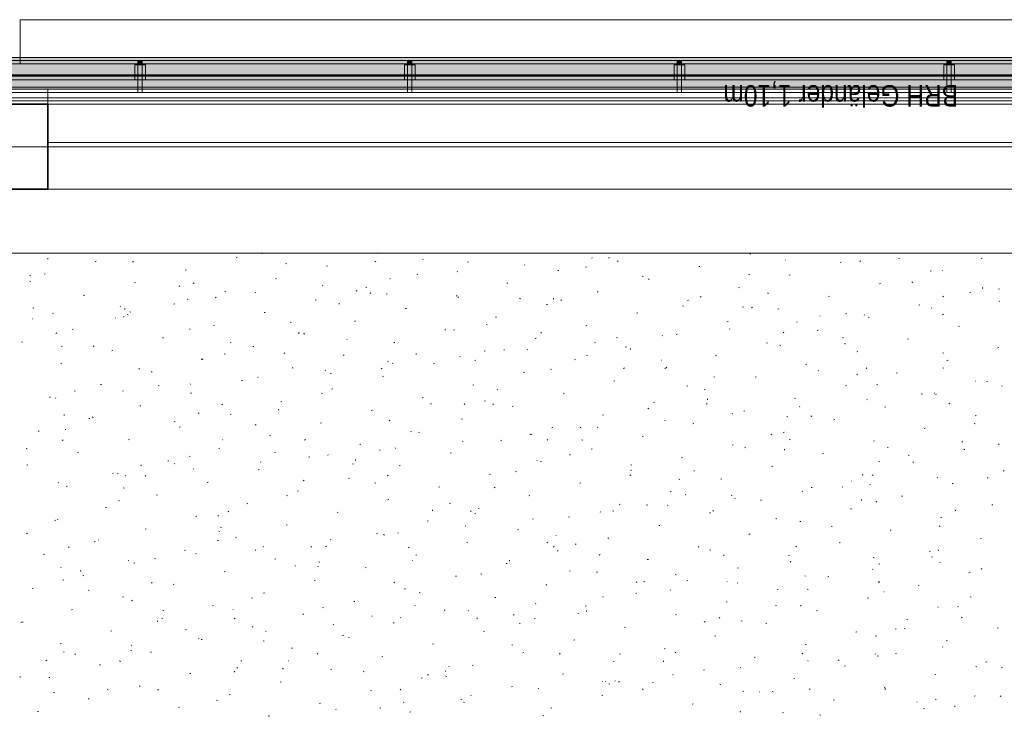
# Model space of a CAD drawing. Extents: x -743 to 300, y 62 to 1112.
# Tile 110 of 179: x -455 to -363, y 946 to 1012. Entities that reach past the tile are written whole.
import ezdxf
from ezdxf.lldxf.tags import DXFTag

# ---------------------------------------------------------------- set-up
doc = ezdxf.new("R2010")
doc.units = 0
doc.layers.get('0').update_dxf_attribs({"lineweight": 13})
for name, color, linetype, lineweight, true_color in [('30 -33 Aussenwände- 3 Aussenstützen', 7, 'Continuous', 50, 0x0000dd), ('30 -33 Aussenwände- 7 Fassade_ Elemente', 7, 'Continuous', 9, 0x00aacc), ('30 -34 Innenwände- 6 Elemente', 7, 'Continuous', 9, 0xff6633), ('30 -35 Decken- 1 Konstruktion-Träger- Stahlbeton', 7, 'Continuous', 13, 0x33aa00), ('30 -36 Dächer- 3 Dachbeläge', 7, 'Continuous', 15, 0x9999ff), ('30 -36 Dächer- 4 Dachbekleidungen', 7, 'Continuous', 9, 0xccccff), ('60- 61 allgemeine Ausstattung- 4 Terrassen', 9, 'Continuous', 9, 0x808080), ('70 -72 Beschriftung- 1 Beschriftung allgemein', 7, 'Continuous', 9, 0xff6633)]:
    doc.layers.add(name, color=color, linetype=linetype, lineweight=lineweight, true_color=true_color)
doc.layers.add('40 -41 Abwasser_Wasser_Gas- 2 Wasser-1', color=7, linetype='Continuous', lineweight=15)
doc.layers.add('70 -71 Achsen- 1 Gebäudeachsen', color=7, linetype='STRICHPUNKT2-A06CPV7LL0', lineweight=18)
doc.styles.get("Standard").update_dxf_attribs({"font": 'ARIALN.TTF'})
tags = doc.linetypes.add('grob-A06CPV7GL0', pattern=[14, 3, -8, 3]).pattern_tags.tags
tags[8:9] = [DXFTag(74, 4), DXFTag(75, 0), DXFTag(340, '0'), DXFTag(46, 0.0), DXFTag(50, 0.0), DXFTag(44, 0.0), DXFTag(45, 0.0)]
tags[6:7] = [DXFTag(74, 4), DXFTag(75, 0), DXFTag(340, '0'), DXFTag(46, 0.0), DXFTag(50, 0.0), DXFTag(44, 0.0), DXFTag(45, 0.0)]
tags[4:5] = [DXFTag(74, 4), DXFTag(75, 0), DXFTag(340, '0'), DXFTag(46, 0.0), DXFTag(50, 0.0), DXFTag(44, 0.0), DXFTag(45, 0.0)]
tags = doc.linetypes.add('STRICHPUNKT2-A06CPV7LL0', pattern=[12.7, 6.35, -3.175, 0, -3.175]).pattern_tags.tags
tags[10:11] = [DXFTag(74, 4), DXFTag(75, 0), DXFTag(340, '0'), DXFTag(46, 0.0), DXFTag(50, 0.0), DXFTag(44, 0.0), DXFTag(45, 0.0)]
tags[8:9] = [DXFTag(74, 4), DXFTag(75, 0), DXFTag(340, '0'), DXFTag(46, 0.0), DXFTag(50, 0.0), DXFTag(44, 0.0), DXFTag(45, 0.0)]
tags[6:7] = [DXFTag(74, 4), DXFTag(75, 0), DXFTag(340, '0'), DXFTag(46, 0.0), DXFTag(50, 0.0), DXFTag(44, 0.0), DXFTag(45, 0.0)]
tags[4:5] = [DXFTag(74, 4), DXFTag(75, 0), DXFTag(340, '0'), DXFTag(46, 0.0), DXFTag(50, 0.0), DXFTag(44, 0.0), DXFTag(45, 0.0)]

# ---------------------------------------------------------------- blocks, each defined once
blk = doc.blocks.new('Referenz-A06CPV7ML0')
at = {"layer": '30 -33 Aussenwände- 3 Aussenstützen', "color": 0, "linetype": 'Continuous', "lineweight": 35, "ltscale": 0.35}
for p, q in [((-452.852, 1003.912), (-460.852, 1003.912)), ((-452.852, 995.912), (-452.852, 1003.912)), ((-460.852, 995.912), (-452.852, 995.912))]:
    blk.add_line(p, q, dxfattribs=at)
at = {"layer": '30 -33 Aussenwände- 7 Fassade_ Elemente', "color": 0, "linetype": 'Continuous', "ltscale": 0.13}
for p, q in [((-455.452, 1011.852), (-306.252, 1011.852)), ((-455.452, 1008.312), (-455.452, 1011.852)), ((-455.452, 1011.852), (-306.252, 1011.852)), ((-455.452, 1007.712), (-455.452, 1011.852)), ((-306.252, 1008.312), (-455.452, 1008.312)), ((-601.052, 1007.712), (76.456, 1007.712)), ((-306.252, 1007.712), (-455.452, 1007.712))]:
    blk.add_line(p, q, dxfattribs=at)
at = {"layer": '30 -34 Innenwände- 6 Elemente', "color": 0, "linetype": 'Continuous', "ltscale": 0.13}
for p, q in [((76.456, 1007.712), (-601.052, 1007.712)), ((-601.052, 1005.512), (76.456, 1005.512)), ((76.456, 1004.512), (-601.052, 1004.512)), ((-601.052, 1003.912), (76.456, 1003.912))]:
    blk.add_line(p, q, dxfattribs=at)
at = {"layer": '30 -35 Decken- 1 Konstruktion-Träger- Stahlbeton', "color": 0, "linetype": 'grob-A06CPV7GL0', "lineweight": -2, "ltscale": 0.13}
for p, q in [((-452.852, 1003.912), (-308.852, 1003.912)), ((-452.852, 1000.312), (-308.852, 1000.312))]:
    blk.add_line(p, q, dxfattribs=at)
at = {"layer": '30 -35 Decken- 1 Konstruktion-Träger- Stahlbeton', "color": 0, "lineweight": 35}
blk.add_line((-452.852, 1003.912), (-452.852, 1000.312), dxfattribs=at)
at = {"layer": '30 -36 Dächer- 3 Dachbeläge', "color": 0, "linetype": 'Continuous', "ltscale": 0.15}
for p, q in [((76.456, 1008.312), (-600.452, 1008.312)), ((-600.452, 1005.312), (76.456, 1005.312))]:
    blk.add_line(p, q, dxfattribs=at)
at = {"layer": '30 -36 Dächer- 3 Dachbeläge', "color": 0, "lineweight": 9}
for p, q in [((-444.385, 1007.612), (-444.385, 1008.012)), ((-443.985, 1007.612), (-444.385, 1007.612)), ((-443.985, 1008.012), (-443.985, 1007.612)), ((-419.052, 1007.612), (-419.052, 1008.012)), ((-418.652, 1007.612), (-419.052, 1007.612)), ((-418.652, 1008.012), (-418.652, 1007.612)), ((-393.719, 1007.612), (-393.719, 1008.012)), ((-393.319, 1007.612), (-393.719, 1007.612)), ((-393.319, 1008.012), (-393.319, 1007.612)), ((-368.385, 1007.612), (-368.385, 1008.012)), ((-367.985, 1007.612), (-368.385, 1007.612)), ((-367.985, 1008.012), (-367.985, 1007.612))]:
    blk.add_line(p, q, dxfattribs=at)
at = {"layer": '30 -36 Dächer- 3 Dachbeläge', "color": 0, "lineweight": 0}
for points in [[(-600.452, 1005.312), (-600.452, 1008.312), (76.456, 1006.984)], [(76.456, 1006.984), (-600.452, 1008.312), (76.456, 1008.312)], [(-444.385, 1007.612), (-443.985, 1007.612), (-444.385, 1008.012)], [(-444.385, 1008.012), (-443.985, 1007.612), (-443.985, 1008.012)], [(-419.052, 1007.612), (-418.652, 1007.612), (-419.052, 1008.012)], [(-419.052, 1008.012), (-418.652, 1007.612), (-418.652, 1008.012)], [(-393.719, 1007.612), (-393.319, 1007.612), (-393.719, 1008.012)], [(-393.719, 1008.012), (-393.319, 1007.612), (-393.319, 1008.012)], [(-368.385, 1007.612), (-367.985, 1007.612), (-368.385, 1008.012)], [(-368.385, 1008.012), (-367.985, 1007.612), (-367.985, 1008.012)], [(-600.452, 1005.312), (76.456, 1006.984), (76.456, 1005.312)]]:
    blk.add_solid(points, dxfattribs=at)
at = {"layer": '30 -36 Dächer- 4 Dachbekleidungen', "color": 0, "linetype": 'Continuous', "ltscale": 0.13}
for p, q in [((76.456, 1008.012), (-600.452, 1008.012)), ((-444.685, 1006.212), (-444.685, 1007.612)), ((-444.685, 1007.612), (-444.385, 1007.612)), ((-443.985, 1007.612), (-444.385, 1007.612)), ((-444.385, 1007.612), (-444.385, 1006.212)), ((-443.985, 1006.212), (-443.985, 1007.612)), ((-443.685, 1007.612), (-443.985, 1007.612)), ((-443.685, 1006.212), (-443.685, 1007.612)), ((-419.352, 1006.212), (-419.352, 1007.612)), ((-419.352, 1007.612), (-419.052, 1007.612)), ((-418.652, 1007.612), (-419.052, 1007.612)), ((-419.052, 1007.612), (-419.052, 1006.212)), ((-418.652, 1006.212), (-418.652, 1007.612)), ((-418.352, 1007.612), (-418.652, 1007.612)), ((-418.352, 1006.212), (-418.352, 1007.612)), ((-394.019, 1006.212), (-394.019, 1007.612)), ((-394.019, 1007.612), (-393.719, 1007.612)), ((-393.319, 1007.612), (-393.719, 1007.612)), ((-393.719, 1007.612), (-393.719, 1006.212)), ((-393.319, 1006.212), (-393.319, 1007.612)), ((-393.019, 1007.612), (-393.319, 1007.612)), ((-393.019, 1006.212), (-393.019, 1007.612)), ((-368.685, 1006.212), (-368.685, 1007.612)), ((-368.685, 1007.612), (-368.385, 1007.612)), ((-367.985, 1007.612), (-368.385, 1007.612)), ((-368.385, 1007.612), (-368.385, 1006.212)), ((-367.985, 1006.212), (-367.985, 1007.612)), ((-367.685, 1007.612), (-367.985, 1007.612)), ((-367.685, 1006.212), (-367.685, 1007.612)), ((-600.452, 1006.212), (76.456, 1006.212)), ((-444.385, 1005.012), (-444.385, 1006.212)), ((-443.985, 1006.212), (-443.985, 1005.012)), ((-419.052, 1005.012), (-419.052, 1006.212)), ((-418.652, 1006.212), (-418.652, 1005.012)), ((-393.719, 1005.012), (-393.719, 1006.212)), ((-393.319, 1006.212), (-393.319, 1005.012)), ((-368.385, 1005.012), (-368.385, 1006.212)), ((-367.985, 1006.212), (-367.985, 1005.012)), ((76.456, 1005.012), (-600.452, 1005.012)), ((-443.985, 1005.012), (-444.385, 1005.012)), ((-418.652, 1005.012), (-419.052, 1005.012)), ((-393.319, 1005.012), (-393.719, 1005.012)), ((-367.985, 1005.012), (-368.385, 1005.012)), ((-600.452, 1004.212), (76.456, 1004.212))]:
    blk.add_line(p, q, dxfattribs=at)
at = {"layer": '40 -41 Abwasser_Wasser_Gas- 2 Wasser-1', "color": 0, "linetype": 'Continuous', "lineweight": 9, "ltscale": 0.13}
for p, q in [((-596.912, 995.912), (76.456, 995.912)), ((76.456, 989.912), (-596.912, 989.912))]:
    blk.add_line(p, q, dxfattribs=at)
at = {"layer": '60- 61 allgemeine Ausstattung- 4 Terrassen', "color": 0, "linetype": 'grob-A06CPV7GL0', "lineweight": 50, "ltscale": 0.5}
blk.add_line((-601.052, 1006.612), (76.456, 1006.612), dxfattribs=at)
at = {"layer": '60- 61 allgemeine Ausstattung- 4 Terrassen', "color": 0}
for p, q in [((-452.852, 1005.312), (-308.852, 1005.312)), ((-452.852, 995.912), (-452.852, 1005.312)), ((-308.852, 995.912), (-452.852, 995.912)), ((-432.705, 989.834), (-432.713, 989.912)), ((-421.902, 989.885), (-421.806, 989.909)), ((-386.908, 989.832), (-386.813, 989.856)), ((-452.849, 989.344), (-452.858, 989.432)), ((-448.414, 989.127), (-448.318, 989.151)), ((-444.812, 989.125), (-444.884, 989.057)), ((-435.158, 989.506), (-435.062, 989.53)), ((-430.483, 988.945), (-430.388, 988.916)), ((-422.041, 989.149), (-422.113, 989.082)), ((-417.666, 989.351), (-417.574, 989.315)), ((-413.42, 989.074), (-413.325, 989.098)), ((-408.028, 988.786), (-408.061, 988.822)), ((-401.697, 989.435), (-401.73, 989.472)), ((-400.164, 989.453), (-400.069, 989.477)), ((-399.27, 989.173), (-399.342, 989.106)), ((-383.563, 989.251), (-383.518, 989.248)), ((-378.427, 989.021), (-378.332, 989.045)), ((-376.498, 989.197), (-376.57, 989.13)), ((-372.937, 989.423), (-372.843, 989.394)), ((-365.171, 989.4), (-365.075, 989.424)), ((-453.189, 987.937), (-453.093, 987.96)), ((-439.933, 988.316), (-439.837, 988.339)), ((-426.677, 988.695), (-426.581, 988.719)), ((-418.196, 987.883), (-418.1, 987.907)), ((-414.36, 988.136), (-414.393, 988.173)), ((-404.939, 988.262), (-404.844, 988.286)), ((-402.336, 988.633), (-402.245, 988.596)), ((-391.683, 988.642), (-391.588, 988.665)), ((-387.006, 987.915), (-386.915, 987.878)), ((-369.946, 988.209), (-369.851, 988.233)), ((-368.799, 988.277), (-368.755, 988.274)), ((-454.549, 987.267), (-454.455, 987.238)), ((-454.529, 987.819), (-454.437, 987.782)), ((-444.708, 987.125), (-444.612, 987.149)), ((-439.199, 987.101), (-439.108, 987.064)), ((-431.452, 987.504), (-431.356, 987.528)), ((-420.691, 987.487), (-420.724, 987.524)), ((-409.714, 987.072), (-409.619, 987.096)), ((-397.004, 987.745), (-396.91, 987.716)), ((-396.458, 987.451), (-396.363, 987.475)), ((-383.202, 987.83), (-383.107, 987.854)), ((-374.721, 987.019), (-374.626, 987.043)), ((-371.677, 987.197), (-371.586, 987.16)), ((-440.443, 986.841), (-440.524, 986.784)), ((-436.227, 986.314), (-436.131, 986.337)), ((-433.353, 986.188), (-433.386, 986.225)), ((-427.022, 986.838), (-427.055, 986.874)), ((-423.869, 986.383), (-423.778, 986.346)), ((-422.971, 986.693), (-422.875, 986.717)), ((-422.511, 986.172), (-422.592, 986.116)), ((-421.07, 986.067), (-420.976, 986.038)), ((-401.233, 986.261), (-401.138, 986.284)), ((-387.977, 986.64), (-387.882, 986.663)), ((-385.188, 986.084), (-385.197, 986.172)), ((-366.24, 986.207), (-366.145, 986.231)), ((-365.044, 986.574), (-365.053, 986.663)), ((-363.525, 986.545), (-363.431, 986.517)), ((-449.483, 985.935), (-449.387, 985.958)), ((-441.002, 985.123), (-440.906, 985.147)), ((-439.684, 985.539), (-439.717, 985.575)), ((-437.026, 985.78), (-437.098, 985.713)), ((-427.746, 985.502), (-427.65, 985.526)), ((-425.476, 985.103), (-425.485, 985.192)), ((-414.49, 985.881), (-414.394, 985.905)), ((-414.254, 985.805), (-414.326, 985.737)), ((-408.54, 985.664), (-408.449, 985.627)), ((-405.332, 985.594), (-405.341, 985.682)), ((-404.58, 985.504), (-404.66, 985.448)), ((-392.752, 985.449), (-392.657, 985.473)), ((-391.483, 985.829), (-391.555, 985.762)), ((-379.496, 985.828), (-379.401, 985.852)), ((-368.712, 985.853), (-368.784, 985.786)), ((-363.456, 985.367), (-363.488, 985.404)), ((-454.258, 984.744), (-454.163, 984.768)), ((-452.347, 984.24), (-452.38, 984.277)), ((-446.015, 984.89), (-446.048, 984.926)), ((-445.62, 984.613), (-445.629, 984.701)), ((-445.137, 984.389), (-445.042, 984.36)), ((-432.521, 984.312), (-432.425, 984.336)), ((-419.265, 984.691), (-419.169, 984.715)), ((-406.008, 985.07), (-405.913, 985.094)), ((-397.527, 984.259), (-397.432, 984.282)), ((-393.21, 984.946), (-393.119, 984.909)), ((-387.591, 984.867), (-387.497, 984.839)), ((-386.648, 984.836), (-386.728, 984.779)), ((-384.271, 984.638), (-384.176, 984.661)), ((-377.881, 984.228), (-377.789, 984.191)), ((-371.015, 985.017), (-370.92, 985.041)), ((-369.787, 984.718), (-369.82, 984.755)), ((-454.297, 983.732), (-454.253, 983.729)), ((-446.501, 983.833), (-446.484, 983.792)), ((-445.777, 983.933), (-445.681, 983.956)), ((-445.403, 984.132), (-445.311, 984.095)), ((-430.073, 983.414), (-429.982, 983.377)), ((-424.04, 983.5), (-423.944, 983.524)), ((-410.784, 983.879), (-410.688, 983.903)), ((-389.046, 983.447), (-388.951, 983.471)), ((-382.449, 983.419), (-382.482, 983.456)), ((-380.295, 984.028), (-380.279, 983.987)), ((-376.118, 984.069), (-376.151, 984.105)), ((-375.79, 983.826), (-375.695, 983.85)), ((-368.716, 984.168), (-368.797, 984.111)), ((-452.011, 982.412), (-452.083, 982.345)), ((-450.552, 982.742), (-450.457, 982.766)), ((-439.533, 982.758), (-439.489, 982.755)), ((-437.296, 983.121), (-437.2, 983.145)), ((-429.239, 982.436), (-429.311, 982.369)), ((-428.815, 982.31), (-428.719, 982.334)), ((-415.559, 982.689), (-415.463, 982.713)), ((-414.744, 982.696), (-414.652, 982.659)), ((-411.658, 983.189), (-411.564, 983.161)), ((-406.468, 982.46), (-406.54, 982.393)), ((-402.302, 983.068), (-402.207, 983.092)), ((-388.78, 982.77), (-388.813, 982.807)), ((-383.697, 982.485), (-383.769, 982.417)), ((-380.565, 982.636), (-380.47, 982.659)), ((-367.309, 983.015), (-367.214, 983.039)), ((-455.327, 981.551), (-455.232, 981.575)), ((-442.071, 981.931), (-441.975, 981.954)), ((-435.724, 981.511), (-435.63, 981.483)), ((-424.77, 981.784), (-424.725, 981.781)), ((-420.334, 981.498), (-420.238, 981.522)), ((-407.078, 981.877), (-406.982, 981.901)), ((-401.443, 981.471), (-401.475, 981.508)), ((-399.414, 981.977), (-399.323, 981.94)), ((-395.111, 982.121), (-395.144, 982.157)), ((-393.821, 982.257), (-393.726, 982.28)), ((-385.34, 981.445), (-385.245, 981.469)), ((-378.179, 981.99), (-378.085, 981.961)), ((-377.959, 981.353), (-377.968, 981.441)), ((-372.084, 981.824), (-371.989, 981.848)), ((-451.606, 981.163), (-451.515, 981.127)), ((-448.506, 981.195), (-448.586, 981.139)), ((-446.846, 980.74), (-446.751, 980.764)), ((-433.59, 981.119), (-433.494, 981.143)), ((-430.574, 980.527), (-430.654, 980.471)), ((-411.853, 980.687), (-411.757, 980.711)), ((-410.006, 980.81), (-409.962, 980.807)), ((-407.774, 980.822), (-407.807, 980.858)), ((-398.596, 981.066), (-398.501, 981.09)), ((-398.103, 980.863), (-398.112, 980.951)), ((-384.084, 981.259), (-383.993, 981.222)), ((-376.859, 980.634), (-376.764, 980.657)), ((-368.755, 980.541), (-368.664, 980.504)), ((-363.603, 981.013), (-363.508, 981.037)), ((-451.621, 979.549), (-451.526, 979.573)), ((-438.391, 979.882), (-438.4, 979.97)), ((-438.365, 979.929), (-438.269, 979.952)), ((-436.277, 980.445), (-436.186, 980.408)), ((-425.109, 980.308), (-425.013, 980.332)), ((-420.947, 979.727), (-420.856, 979.69)), ((-420.436, 979.523), (-420.469, 979.56)), ((-418.247, 980.373), (-418.256, 980.461)), ((-414.105, 980.173), (-414.138, 980.209)), ((-412.642, 979.859), (-412.723, 979.802)), ((-403.372, 979.875), (-403.276, 979.899)), ((-402.245, 980.312), (-402.151, 980.283)), ((-395.242, 979.836), (-395.198, 979.833)), ((-390.115, 980.255), (-390.02, 980.278)), ((-368.378, 979.822), (-368.283, 979.846)), ((-444.224, 979.068), (-444.296, 979.001)), ((-443.14, 978.738), (-443.045, 978.762)), ((-429.884, 979.117), (-429.788, 979.141)), ((-426.767, 978.874), (-426.8, 978.91)), ((-426.312, 978.634), (-426.218, 978.605)), ((-421.453, 979.092), (-421.525, 979.025)), ((-416.628, 979.496), (-416.532, 979.52)), ((-408.147, 978.685), (-408.051, 978.709)), ((-405.618, 979.009), (-405.526, 978.972)), ((-398.681, 979.116), (-398.753, 979.049)), ((-394.89, 979.064), (-394.795, 979.088)), ((-394.71, 979.19), (-394.791, 979.134)), ((-381.634, 979.443), (-381.539, 979.467)), ((-380.478, 978.862), (-380.434, 978.859)), ((-375.91, 979.14), (-375.982, 979.073)), ((-373.153, 978.632), (-373.058, 978.655)), ((-368.766, 979.112), (-368.672, 979.083)), ((-434.659, 977.927), (-434.563, 977.95)), ((-433.098, 978.224), (-433.131, 978.261)), ((-421.403, 978.306), (-421.307, 978.33)), ((-399.666, 977.873), (-399.57, 977.897)), ((-390.288, 978.29), (-390.197, 978.253)), ((-386.409, 978.253), (-386.314, 978.276)), ((-376.779, 978.522), (-376.859, 978.466)), ((-365.714, 977.888), (-365.67, 977.885)), ((-364.672, 977.82), (-364.577, 977.844)), ((-450.378, 976.956), (-450.284, 976.927)), ((-447.915, 977.547), (-447.82, 977.571)), ((-445.761, 976.926), (-445.794, 976.962)), ((-442.481, 977.476), (-442.389, 977.439)), ((-439.43, 977.575), (-439.462, 977.612)), ((-426.178, 977.115), (-426.082, 977.139)), ((-412.922, 977.494), (-412.826, 977.518)), ((-410.633, 977.086), (-410.616, 977.045)), ((-392.833, 977.434), (-392.739, 977.405)), ((-391.184, 977.062), (-391.089, 977.086)), ((-377.928, 977.441), (-377.833, 977.465)), ((-374.959, 977.572), (-374.867, 977.535)), ((-369.532, 976.754), (-369.565, 976.791)), ((-363.201, 977.404), (-363.234, 977.44)), ((-452.69, 976.357), (-452.595, 976.381)), ((-452.092, 976.276), (-452.125, 976.313)), ((-439.434, 976.736), (-439.339, 976.76)), ((-430.953, 975.925), (-430.857, 975.948)), ((-427.151, 976.758), (-427.06, 976.721)), ((-417.697, 976.304), (-417.601, 976.328)), ((-411.821, 976.04), (-411.73, 976.003)), ((-404.441, 976.683), (-404.345, 976.707)), ((-395.96, 975.871), (-395.864, 975.895)), ((-390.874, 976.132), (-390.883, 976.22)), ((-382.703, 976.251), (-382.608, 976.274)), ((-375.863, 976.105), (-375.896, 976.141)), ((-370.729, 976.622), (-370.739, 976.71)), ((-369.447, 976.63), (-369.352, 976.653)), ((-444.209, 975.545), (-444.114, 975.569)), ((-436.438, 975.724), (-436.51, 975.656)), ((-431.162, 975.151), (-431.171, 975.24)), ((-422.472, 975.113), (-422.376, 975.137)), ((-416.899, 975.756), (-416.805, 975.727)), ((-413.666, 975.748), (-413.738, 975.681)), ((-411.018, 975.642), (-411.027, 975.73)), ((-409.216, 975.492), (-409.12, 975.516)), ((-396.492, 975.321), (-396.401, 975.285)), ((-390.895, 975.772), (-390.967, 975.705)), ((-387.478, 975.06), (-387.383, 975.084)), ((-382.194, 975.456), (-382.227, 975.492)), ((-374.222, 975.439), (-374.127, 975.463)), ((-368.124, 975.796), (-368.196, 975.729)), ((-451.306, 974.661), (-451.315, 974.749)), ((-448.984, 974.355), (-448.889, 974.379)), ((-448.684, 974.508), (-448.593, 974.471)), ((-440.966, 974.078), (-440.872, 974.049)), ((-438.636, 974.882), (-438.717, 974.825)), ((-435.728, 974.734), (-435.633, 974.758)), ((-420.705, 974.213), (-420.785, 974.157)), ((-413.991, 974.302), (-413.895, 974.326)), ((-400.735, 974.681), (-400.639, 974.705)), ((-394.857, 974.157), (-394.89, 974.193)), ((-388.525, 974.806), (-388.558, 974.843)), ((-383.42, 974.556), (-383.326, 974.528)), ((-381.162, 974.603), (-381.071, 974.566)), ((-378.997, 974.249), (-378.902, 974.272)), ((-365.741, 974.628), (-365.646, 974.651)), ((-453.759, 973.164), (-453.664, 973.188)), ((-451.213, 973.342), (-451.168, 973.339)), ((-440.503, 973.543), (-440.408, 973.567)), ((-433.355, 973.789), (-433.264, 973.752)), ((-427.247, 973.923), (-427.151, 973.946)), ((-418.766, 973.111), (-418.67, 973.135)), ((-405.51, 973.49), (-405.414, 973.514)), ((-402.773, 973.545), (-402.853, 973.489)), ((-401.188, 973.507), (-401.221, 973.544)), ((-392.254, 973.869), (-392.158, 973.893)), ((-383.772, 973.058), (-383.677, 973.082)), ((-370.516, 973.437), (-370.421, 973.461)), ((-365.833, 973.885), (-365.742, 973.848)), ((-451.423, 972.355), (-451.495, 972.288)), ((-445.278, 972.353), (-445.183, 972.377)), ((-436.449, 972.368), (-436.405, 972.365)), ((-432.022, 972.732), (-431.927, 972.756)), ((-428.651, 972.379), (-428.723, 972.312)), ((-418.025, 973.071), (-417.934, 973.034)), ((-413.85, 972.209), (-413.883, 972.245)), ((-410.285, 972.3), (-410.189, 972.324)), ((-407.519, 972.858), (-407.552, 972.895)), ((-407.487, 972.878), (-407.393, 972.85)), ((-405.88, 972.404), (-405.952, 972.336)), ((-402.696, 972.353), (-402.604, 972.316)), ((-397.029, 972.679), (-396.933, 972.703)), ((-384.841, 972.877), (-384.922, 972.82)), ((-383.108, 972.428), (-383.18, 972.361)), ((-375.291, 972.247), (-375.196, 972.27)), ((-366.909, 972.208), (-366.99, 972.152)), ((-454.888, 971.539), (-454.797, 971.502)), ((-436.797, 971.541), (-436.702, 971.565)), ((-423.541, 971.921), (-423.445, 971.944)), ((-421.685, 971.394), (-421.641, 971.391)), ((-420.181, 971.559), (-420.214, 971.596)), ((-401.804, 971.488), (-401.708, 971.512)), ((-388.548, 971.867), (-388.452, 971.891)), ((-387.366, 971.634), (-387.275, 971.598)), ((-383.644, 971.401), (-383.654, 971.489)), ((-374.008, 971.679), (-373.914, 971.65)), ((-366.81, 971.435), (-366.715, 971.459)), ((-363.5, 971.892), (-363.51, 971.98)), ((-450.053, 971.162), (-449.958, 971.186)), ((-441.572, 970.351), (-441.477, 970.375)), ((-439.559, 970.821), (-439.467, 970.784)), ((-431.553, 971.2), (-431.459, 971.171)), ((-428.316, 970.73), (-428.221, 970.754)), ((-426.512, 970.91), (-426.545, 970.947)), ((-423.933, 970.421), (-423.942, 970.509)), ((-415.06, 971.109), (-414.964, 971.133)), ((-406.921, 970.42), (-406.877, 970.417)), ((-406.579, 970.298), (-406.483, 970.322)), ((-403.789, 970.911), (-403.798, 970.999)), ((-393.323, 970.677), (-393.227, 970.701)), ((-380.066, 971.056), (-379.971, 971.08)), ((-374.765, 970.339), (-374.748, 970.298)), ((-372.037, 970.916), (-371.945, 970.879)), ((-454.828, 969.972), (-454.733, 969.996)), ((-444.077, 969.93), (-444.086, 970.018)), ((-440.97, 970.144), (-440.954, 970.103)), ((-439.175, 969.611), (-439.208, 969.648)), ((-433.091, 969.539), (-432.996, 969.563)), ((-432.844, 970.261), (-432.877, 970.297)), ((-424.229, 970.102), (-424.138, 970.065)), ((-419.835, 969.919), (-419.739, 969.942)), ((-408.899, 969.384), (-408.808, 969.347)), ((-398.098, 969.486), (-398.002, 969.51)), ((-398.074, 970.001), (-397.98, 969.972)), ((-392.158, 969.446), (-392.113, 969.443)), ((-384.842, 969.865), (-384.746, 969.889)), ((-371.585, 970.245), (-371.49, 970.268)), ((-363.104, 969.433), (-363.009, 969.457)), ((-446.699, 969.236), (-446.779, 969.18)), ((-446.347, 969.16), (-446.252, 969.184)), ((-445.506, 968.962), (-445.539, 968.999)), ((-443.636, 969.011), (-443.708, 968.944)), ((-428.767, 968.568), (-428.848, 968.511)), ((-424.61, 968.728), (-424.515, 968.752)), ((-420.865, 969.035), (-420.937, 968.968)), ((-411.354, 969.107), (-411.258, 969.131)), ((-398.093, 969.059), (-398.165, 968.992)), ((-393.57, 968.666), (-393.479, 968.629)), ((-389.617, 968.675), (-389.521, 968.699)), ((-377.394, 968.472), (-377.35, 968.469)), ((-376.36, 969.054), (-376.265, 969.078)), ((-375.322, 969.084), (-375.394, 969.016)), ((-369.277, 968.79), (-369.31, 968.827)), ((-364.595, 968.801), (-364.501, 968.772)), ((-451.837, 968.313), (-451.87, 968.349)), ((-451.122, 967.97), (-451.027, 967.994)), ((-445.762, 967.852), (-445.671, 967.815)), ((-437.866, 968.349), (-437.771, 968.373)), ((-429.385, 967.537), (-429.29, 967.561)), ((-422.141, 968.323), (-422.047, 968.294)), ((-416.129, 967.917), (-416.033, 967.94)), ((-410.835, 967.9), (-410.916, 967.843)), ((-402.873, 968.296), (-402.777, 968.32)), ((-381.939, 967.492), (-381.972, 967.528)), ((-381.136, 967.863), (-381.04, 967.887)), ((-378.24, 967.947), (-378.149, 967.91)), ((-375.608, 968.141), (-375.641, 968.178)), ((-367.879, 968.243), (-367.784, 968.266)), ((-446.207, 966.645), (-446.113, 966.616)), ((-442.641, 967.158), (-442.546, 967.182)), ((-430.433, 967.133), (-430.341, 967.097)), ((-420.904, 966.726), (-420.809, 966.75)), ((-407.648, 967.105), (-407.552, 967.129)), ((-394.392, 967.484), (-394.296, 967.508)), ((-392.904, 967.231), (-392.984, 967.175)), ((-388.662, 967.123), (-388.568, 967.094)), ((-388.271, 966.842), (-388.304, 966.879)), ((-385.911, 966.673), (-385.815, 966.697)), ((-376.415, 966.67), (-376.425, 966.758)), ((-372.654, 967.052), (-372.559, 967.076)), ((-447.416, 965.968), (-447.321, 965.992)), ((-434.16, 966.347), (-434.065, 966.371)), ((-416.704, 965.69), (-416.713, 965.778)), ((-415.103, 966.415), (-415.012, 966.378)), ((-413.078, 965.691), (-413.15, 965.624)), ((-412.423, 965.915), (-412.327, 965.938)), ((-399.774, 965.697), (-399.682, 965.66)), ((-399.167, 966.294), (-399.071, 966.318)), ((-396.559, 966.18), (-396.569, 966.268)), ((-394.602, 966.193), (-394.635, 966.23)), ((-390.307, 965.715), (-390.379, 965.648)), ((-377.43, 965.861), (-377.334, 965.885)), ((-374.972, 966.563), (-375.052, 966.506)), ((-367.535, 965.739), (-367.607, 965.672)), ((-364.173, 966.241), (-364.078, 966.264)), ((-452.191, 964.777), (-452.096, 964.801)), ((-451.966, 964.883), (-451.875, 964.846)), ((-438.935, 965.156), (-438.84, 965.18)), ((-436.848, 965.199), (-436.857, 965.287)), ((-435.85, 965.667), (-435.922, 965.6)), ((-425.679, 965.535), (-425.584, 965.559)), ((-412.728, 965.445), (-412.634, 965.416)), ((-407.264, 964.894), (-407.297, 964.931)), ((-403.942, 965.103), (-403.846, 965.127)), ((-400.933, 965.544), (-400.966, 965.58)), ((-390.686, 965.482), (-390.59, 965.506)), ((-384.444, 964.979), (-384.353, 964.942)), ((-368.948, 965.05), (-368.853, 965.074)), ((-443.71, 963.966), (-443.615, 963.99)), ((-436.636, 964.165), (-436.545, 964.128)), ((-430.454, 964.345), (-430.359, 964.369)), ((-417.198, 964.724), (-417.103, 964.748)), ((-413.595, 964.245), (-413.628, 964.282)), ((-408.717, 963.913), (-408.621, 963.936)), ((-395.461, 964.292), (-395.365, 964.316)), ((-382.205, 964.671), (-382.109, 964.695)), ((-379.249, 964.245), (-379.155, 964.216)), ((-373.724, 963.859), (-373.628, 963.883)), ((-369.114, 964.26), (-369.023, 964.223)), ((-454.761, 963.591), (-454.842, 963.534)), ((-448.128, 962.952), (-448.084, 962.95)), ((-436.83, 962.922), (-436.91, 962.866)), ((-436.795, 963.767), (-436.701, 963.738)), ((-435.229, 963.154), (-435.134, 963.178)), ((-426.258, 962.946), (-426.291, 962.983)), ((-421.973, 963.533), (-421.878, 963.557)), ((-421.307, 963.446), (-421.216, 963.409)), ((-419.926, 963.596), (-419.959, 963.632)), ((-405.102, 963.397), (-405.086, 963.356)), ((-400.236, 963.101), (-400.14, 963.125)), ((-386.98, 963.48), (-386.884, 963.504)), ((-365.242, 963.048), (-365.147, 963.072)), ((-450.834, 962.298), (-450.906, 962.231)), ((-448.485, 962.775), (-448.39, 962.799)), ((-440.004, 961.964), (-439.909, 961.988)), ((-433.365, 961.978), (-433.32, 961.976)), ((-432.589, 962.297), (-432.622, 962.334)), ((-428.063, 962.323), (-428.135, 962.255)), ((-426.748, 962.343), (-426.653, 962.367)), ((-418.898, 962.254), (-418.978, 962.198)), ((-413.492, 962.722), (-413.397, 962.746)), ((-405.977, 962.728), (-405.886, 962.691)), ((-405.292, 962.347), (-405.364, 962.28)), ((-403.316, 962.567), (-403.222, 962.538)), ((-391.755, 962.29), (-391.659, 962.314)), ((-390.648, 962.01), (-390.556, 961.973)), ((-382.52, 962.371), (-382.592, 962.304)), ((-378.499, 962.669), (-378.403, 962.693)), ((-369.186, 961.939), (-369.196, 962.028)), ((-453.26, 961.585), (-453.165, 961.608)), ((-442.84, 961.196), (-442.749, 961.159)), ((-438.92, 961.648), (-438.953, 961.684)), ((-431.523, 961.152), (-431.428, 961.176)), ((-418.267, 961.531), (-418.172, 961.555)), ((-405.011, 961.911), (-404.915, 961.934)), ((-400.966, 961.586), (-401.047, 961.529)), ((-396.53, 961.099), (-396.434, 961.123)), ((-389.33, 961.449), (-389.34, 961.537)), ((-383.274, 961.478), (-383.178, 961.502)), ((-375.318, 961.291), (-375.227, 961.255)), ((-370.018, 961.857), (-369.922, 961.881)), ((-369.837, 961.368), (-369.743, 961.339)), ((-451.582, 960.349), (-451.615, 960.385)), ((-445.251, 960.998), (-445.284, 961.035)), ((-444.779, 960.773), (-444.684, 960.797)), ((-429.618, 960.469), (-429.628, 960.557)), ((-427.511, 960.478), (-427.419, 960.441)), ((-427.382, 960.889), (-427.288, 960.86)), ((-423.042, 960.341), (-422.947, 960.365)), ((-418.601, 961.004), (-418.556, 961.002)), ((-409.786, 960.72), (-409.691, 960.744)), ((-409.474, 960.959), (-409.484, 961.047)), ((-388.049, 960.288), (-387.953, 960.312)), ((-383.034, 960.917), (-383.115, 960.861)), ((-375.354, 960.177), (-375.386, 960.214)), ((-374.793, 960.667), (-374.697, 960.691)), ((-369.022, 960.827), (-369.055, 960.863)), ((-365.103, 960.249), (-365.183, 960.193)), ((-451.449, 959.211), (-451.355, 959.182)), ((-449.763, 959.978), (-449.772, 960.066)), ((-449.554, 959.583), (-449.459, 959.606)), ((-436.298, 959.962), (-436.203, 959.986)), ((-414.561, 959.529), (-414.466, 959.553)), ((-412.181, 959.759), (-412.09, 959.722)), ((-403.837, 960.03), (-403.793, 960.027)), ((-401.305, 959.909), (-401.209, 959.932)), ((-393.903, 959.69), (-393.809, 959.661)), ((-381.685, 959.528), (-381.718, 959.565)), ((-379.568, 959.476), (-379.472, 959.5)), ((-366.312, 959.855), (-366.216, 959.879)), ((-454.33, 958.392), (-454.234, 958.416)), ((-443.048, 958.954), (-443.12, 958.887)), ((-441.073, 958.771), (-440.978, 958.795)), ((-427.817, 959.15), (-427.722, 959.174)), ((-420.277, 958.978), (-420.348, 958.911)), ((-419.336, 958.339), (-419.241, 958.363)), ((-406.08, 958.718), (-405.985, 958.742)), ((-397.505, 959.003), (-397.577, 958.935)), ((-396.852, 959.041), (-396.76, 959.004)), ((-392.824, 959.097), (-392.728, 959.121)), ((-389.073, 959.056), (-389.029, 959.053)), ((-388.016, 958.879), (-388.049, 958.915)), ((-384.343, 958.286), (-384.247, 958.31)), ((-381.522, 958.323), (-381.431, 958.286)), ((-374.734, 959.027), (-374.806, 958.96)), ((-371.087, 958.665), (-370.991, 958.689)), ((-449.044, 958.227), (-448.953, 958.19)), ((-445.848, 957.581), (-445.753, 957.604)), ((-433.714, 957.509), (-433.623, 957.472)), ((-432.592, 957.96), (-432.497, 957.984)), ((-417.97, 958.012), (-417.876, 957.983)), ((-410.855, 957.527), (-410.76, 957.551)), ((-400.678, 957.58), (-400.711, 957.617)), ((-397.599, 957.907), (-397.503, 957.93)), ((-394.347, 958.229), (-394.38, 958.266)), ((-375.862, 957.474), (-375.766, 957.498)), ((-374.309, 958.082), (-374.265, 958.079)), ((-366.192, 957.604), (-366.101, 957.568)), ((-444.892, 957.277), (-444.973, 957.22)), ((-437.367, 956.769), (-437.272, 956.793)), ((-435.44, 956.456), (-435.423, 956.414)), ((-426.96, 956.609), (-427.041, 956.552)), ((-424.111, 957.148), (-424.016, 957.172)), ((-418.385, 956.791), (-418.294, 956.754)), ((-407.009, 956.931), (-407.042, 956.967)), ((-402.374, 956.716), (-402.279, 956.74)), ((-389.118, 957.095), (-389.022, 957.119)), ((-384.491, 956.812), (-384.397, 956.783)), ((-382.101, 956.718), (-382.11, 956.806)), ((-369.234, 956.65), (-369.218, 956.609)), ((-367.381, 956.663), (-367.285, 956.687)), ((-450.624, 956.39), (-450.528, 956.414)), ((-442.142, 955.579), (-442.047, 955.602)), ((-442.036, 956.334), (-441.942, 956.305)), ((-435.261, 955.61), (-435.333, 955.543)), ((-428.886, 955.958), (-428.791, 955.982)), ((-422.389, 955.738), (-422.399, 955.826)), ((-419.672, 955.632), (-419.705, 955.668)), ((-415.63, 956.337), (-415.535, 956.361)), ((-413.341, 956.281), (-413.373, 956.318)), ((-412.49, 955.634), (-412.562, 955.567)), ((-409.029, 955.94), (-409.109, 955.884)), ((-407.149, 955.526), (-407.054, 955.549)), ((-403.055, 956.072), (-402.964, 956.035)), ((-402.245, 956.228), (-402.255, 956.316)), ((-393.893, 955.905), (-393.797, 955.928)), ((-389.719, 955.658), (-389.791, 955.591)), ((-380.637, 956.284), (-380.541, 956.308)), ((-366.947, 955.683), (-367.019, 955.615)), ((-455.399, 955.2), (-455.303, 955.223)), ((-455.248, 955.258), (-455.156, 955.221)), ((-442.533, 955.247), (-442.543, 955.335)), ((-433.661, 954.767), (-433.566, 954.791)), ((-426.003, 954.983), (-426.036, 955.019)), ((-420.405, 955.146), (-420.31, 955.17)), ((-408.558, 955.134), (-408.463, 955.105)), ((-398.668, 954.714), (-398.573, 954.738)), ((-391.097, 955.272), (-391.177, 955.216)), ((-387.726, 955.354), (-387.634, 955.317)), ((-385.412, 955.093), (-385.316, 955.117)), ((-373.165, 954.604), (-373.246, 954.547)), ((-372.396, 954.636), (-372.305, 954.599)), ((-372.156, 955.472), (-372.06, 955.496)), ((-363.675, 954.661), (-363.579, 954.685)), ((-446.918, 954.388), (-446.822, 954.412)), ((-439.918, 954.54), (-439.827, 954.503)), ((-438.665, 953.684), (-438.698, 953.72)), ((-432.334, 954.333), (-432.367, 954.37)), ((-425.18, 953.956), (-425.085, 953.98)), ((-424.589, 953.822), (-424.497, 953.785)), ((-411.924, 954.335), (-411.829, 954.359)), ((-390.187, 953.903), (-390.091, 953.926)), ((-376.931, 954.282), (-376.835, 954.306)), ((-375.079, 953.934), (-374.984, 953.905)), ((-451.693, 953.198), (-451.597, 953.221)), ((-444.996, 953.034), (-445.029, 953.071)), ((-438.436, 953.577), (-438.341, 953.601)), ((-432.624, 953.456), (-432.53, 953.427)), ((-429.955, 952.765), (-429.86, 952.789)), ((-416.699, 953.144), (-416.604, 953.168)), ((-409.259, 953.103), (-409.168, 953.067)), ((-403.443, 953.524), (-403.348, 953.547)), ((-394.962, 952.712), (-394.867, 952.736)), ((-381.706, 953.091), (-381.61, 953.115)), ((-368.768, 952.863), (-368.801, 952.899)), ((-368.45, 953.47), (-368.354, 953.494)), ((-451.328, 952.385), (-451.361, 952.422)), ((-450.246, 952.242), (-450.318, 952.175)), ((-445.044, 952.563), (-445, 952.56)), ((-443.212, 952.386), (-443.116, 952.41)), ((-427.475, 952.266), (-427.547, 952.199)), ((-421.474, 951.954), (-421.379, 951.978)), ((-408.218, 952.333), (-408.123, 952.357)), ((-404.704, 952.29), (-404.775, 952.223)), ((-399.145, 952.256), (-399.051, 952.227)), ((-393.929, 952.385), (-393.838, 952.348)), ((-386.481, 951.901), (-386.385, 951.924)), ((-381.932, 952.314), (-382.004, 952.247)), ((-375.099, 952.214), (-375.132, 952.25)), ((-374.872, 951.987), (-374.881, 952.076)), ((-373.225, 952.28), (-373.129, 952.304)), ((-452.955, 951.632), (-453.035, 951.575)), ((-447.987, 951.196), (-447.891, 951.219)), ((-446.122, 951.571), (-446.031, 951.534)), ((-435.023, 950.963), (-435.104, 950.907)), ((-434.73, 951.575), (-434.635, 951.599)), ((-430.28, 951.589), (-430.236, 951.586)), ((-415.16, 951.007), (-415.17, 951.095)), ((-412.993, 951.142), (-412.898, 951.166)), ((-399.737, 951.522), (-399.642, 951.545)), ((-395.016, 951.497), (-395.025, 951.585)), ((-387.761, 950.915), (-387.794, 950.951)), ((-381.43, 951.564), (-381.463, 951.601)), ((-378.6, 951.667), (-378.509, 951.63)), ((-378, 951.089), (-377.904, 951.113)), ((-365.666, 951.057), (-365.572, 951.028)), ((-364.744, 951.468), (-364.648, 951.492)), ((-363.27, 950.949), (-363.179, 950.912)), ((-455.448, 950.026), (-455.458, 950.114)), ((-452.762, 950.005), (-452.666, 950.029)), ((-439.506, 950.384), (-439.41, 950.408)), ((-435.304, 950.516), (-435.314, 950.605)), ((-430.792, 950.853), (-430.701, 950.816)), ((-426.249, 950.763), (-426.154, 950.787)), ((-423.212, 950.578), (-423.117, 950.549)), ((-417.768, 949.952), (-417.673, 949.976)), ((-417.091, 950.295), (-417.172, 950.238)), ((-415.516, 950.615), (-415.472, 950.612)), ((-415.463, 950.135), (-415.371, 950.098)), ((-404.512, 950.331), (-404.417, 950.355)), ((-394.092, 950.266), (-394.125, 950.302)), ((-391.256, 950.71), (-391.161, 950.734)), ((-369.519, 950.278), (-369.423, 950.302)), ((-444.281, 949.194), (-444.185, 949.217)), ((-431.024, 949.573), (-430.929, 949.597)), ((-409.287, 949.14), (-409.192, 949.164)), ((-400.753, 949.641), (-400.708, 949.638)), ((-400.423, 949.616), (-400.456, 949.653)), ((-400.133, 949.416), (-400.042, 949.38)), ((-399.572, 949.709), (-399.555, 949.667)), ((-399.159, 949.627), (-399.24, 949.57)), ((-396.031, 949.52), (-395.936, 949.543)), ((-389.733, 949.379), (-389.639, 949.35)), ((-382.775, 949.899), (-382.679, 949.922)), ((-374.294, 949.087), (-374.198, 949.111)), ((-452.326, 948.603), (-452.234, 948.566)), ((-447.278, 948.9), (-447.184, 948.871)), ((-442.46, 948.897), (-442.532, 948.83)), ((-435.8, 948.382), (-435.704, 948.406)), ((-422.543, 948.761), (-422.448, 948.785)), ((-419.688, 948.922), (-419.76, 948.855)), ((-413.086, 948.317), (-413.119, 948.354)), ((-406.755, 948.967), (-406.788, 949.003)), ((-400.806, 948.329), (-400.711, 948.353)), ((-396.917, 948.946), (-396.989, 948.879)), ((-387.55, 948.708), (-387.455, 948.732)), ((-385.989, 948.667), (-385.945, 948.664)), ((-384.804, 948.698), (-384.712, 948.661)), ((-381.228, 948.958), (-381.308, 948.902)), ((-374.146, 948.97), (-374.218, 948.903)), ((-365.813, 948.276), (-365.717, 948.3)), ((-363.296, 948.29), (-363.377, 948.234)), ((-449.056, 948.003), (-448.96, 948.027)), ((-440.575, 947.192), (-440.479, 947.215)), ((-436.996, 947.884), (-436.905, 947.847)), ((-427.318, 947.571), (-427.223, 947.595)), ((-419.417, 947.668), (-419.45, 947.705)), ((-414.062, 947.95), (-413.967, 947.974)), ((-413.799, 947.7), (-413.705, 947.672)), ((-392.325, 947.518), (-392.23, 947.541)), ((-379.069, 947.897), (-378.973, 947.92)), ((-371.225, 947.693), (-371.181, 947.69)), ((-369.474, 947.98), (-369.383, 947.943)), ((-367.643, 947.257), (-367.652, 947.345)), ((-453.831, 946.812), (-453.735, 946.836)), ((-432.079, 946.369), (-432.112, 946.406)), ((-432.094, 946.38), (-431.998, 946.404)), ((-425.748, 947.019), (-425.781, 947.055)), ((-421.666, 947.166), (-421.575, 947.129)), ((-418.837, 946.759), (-418.742, 946.783)), ((-406.337, 946.448), (-406.246, 946.411)), ((-405.581, 947.138), (-405.486, 947.162)), ((-387.787, 946.766), (-387.796, 946.854)), ((-383.844, 946.706), (-383.749, 946.73)), ((-380.32, 946.501), (-380.226, 946.472)), ((-370.588, 947.085), (-370.492, 947.109))]:
    blk.add_line(p, q, dxfattribs=at)
at = {"layer": '70 -71 Achsen- 1 Gebäudeachsen', "color": 0, "linetype": 'STRICHPUNKT2-A06CPV7LL0', "ltscale": 0.18}
blk.add_line((-682.489, 999.912), (76.456, 999.912), dxfattribs=at)
at = {"layer": '70 -72 Beschriftung- 1 Beschriftung allgemein', "color": 0, "linetype": 'Continuous', "ltscale": 0.13, "insert": (-367.333, 1003.686), "char_height": 2.01377, "attachment_point": 1, "rotation": 180}
blk.add_mtext('{\\fArial Narrow;BRH Geländer 1,10m}', dxfattribs=at)

msp = doc.modelspace()

# ---------------------------------------------------------------- block references
at = {"color": 8, "lineweight": 13, "ltscale": 0.13, "true_color": 0x808080}
msp.add_blockref('Referenz-A06CPV7ML0', (0, 0), dxfattribs=at)

doc.saveas('drawing.dxf')
